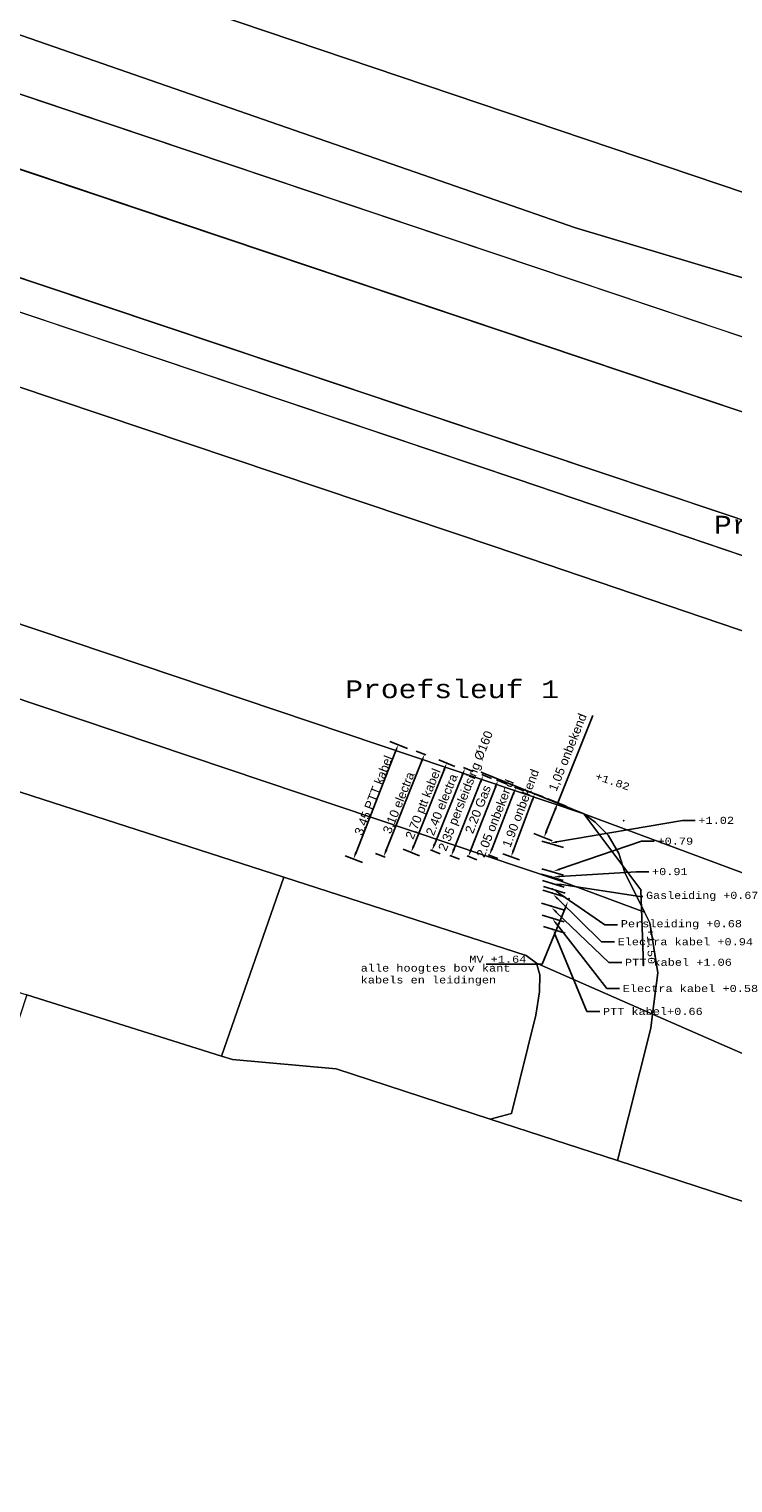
# Model space of a CAD drawing. Header units: metres. Extents: x 33225 to 36661, y 376385 to 377815.
# Tile 8 of 49: x 34433 to 34453, y 377136 to 377177. Entities that reach past the tile are written whole.
import ezdxf
from ezdxf import colors
from ezdxf.entities.mleader import LeaderData, LeaderLine
from ezdxf.math import Vec2, Vec3

# ---------------------------------------------------------------- set-up
doc = ezdxf.new("R2010")
doc.units = ezdxf.units.M
for name, color, linetype, lineweight in [('B-WE-GR-GRAS-GV', 252, 'Continuous', 13), ('B-WE-OG-TERREIN_ERF-GV', 252, 'Continuous', 18), ('B-WE-OG-WATER-GV', 252, 'Continuous', 18), ('B-WE-OG-WEG-GV', 252, 'Continuous', 18), ('B-WE-VH-ONVERHARD-GV', 252, 'Continuous', 18), ('B-WE-VH-VERHARDING_ASFALT-GV', 252, 'Continuous', 18), ('B-WE-VH-VERHARDING_BETONSTRAATSTEEN-GV', 252, 'Continuous', 18)]:
    doc.layers.add(name, color=color, linetype=linetype, lineweight=lineweight)
for name, color, linetype in [('hulp maat lijn', 1, 'Continuous'), ('SCS_MEASURE_LINE', 60, 'Continuous'), ('SCS_MEASURE_POINT', 60, 'Continuous')]:
    doc.layers.add(name, color=color, linetype=linetype)
doc.styles.add('STANDAARD', font='cour.ttf', dxfattribs={"height": 5})
doc.styles.get("Standard").update_dxf_attribs({"font": 'arial.ttf'})
doc.dimstyles.new('ISO-25', dxfattribs={"dimtxt": 2.5, "dimasz": 2.5, "dimexe": 1.25, "dimexo": 0.625, "dimtad": 1, "dimtxsty": 'Standard', "dimcen": 2.5, "dimadec": 0, "dimazin": 0, "dimtfac": 1, "dimtmove": 0, "dimatfit": 3, "dimfxl": 1, "dimarcsym": 0})

# ---------------------------------------------------------------- blocks, each defined once
blk = doc.blocks.new('*D0')
at = {"layer": 'Defpoints', "color": 0, "transparency": 16777216}
for p in [(34444.567, 377156.79), (34446.002, 377156.217), (34444.852, 377153.338)]:
    blk.add_point(p, dxfattribs=at)
at = {"layer": 'hulp maat lijn', "color": 0, "lineweight": -2, "transparency": 16777216}
for p, q in [((34443.492, 377154.097), (34444.493, 377156.604)), ((34444.609, 377156.773), (34444.335, 377156.882)), ((34443.459, 377153.894), (34443.185, 377154.004))]:
    blk.add_line(p, q, dxfattribs=at)
at = {"layer": 'hulp maat lijn', "color": 0, "transparency": 16777216}
for points in [[(34444.462, 377156.616), (34444.524, 377156.592), (34444.567, 377156.79)], [(34443.461, 377154.109), (34443.523, 377154.084), (34443.417, 377153.911)]]:
    blk.add_solid(points, dxfattribs=at)
at = {"layer": 'hulp maat lijn', "color": 0, "transparency": 16777216, "insert": (34443.859, 377155.421), "char_height": 0.25, "attachment_point": 5, "rotation": 68.2286}
blk.add_mtext('3,10 electra', dxfattribs=at)
blk = doc.blocks.new('*D2')
at = {"layer": 'Defpoints', "color": 0, "transparency": 16777216}
for p in [(34443.573, 377157.187), (34442.571, 377154.68), (34444.19, 377154.033)]:
    blk.add_point(p, dxfattribs=at)
at = {"layer": 'hulp maat lijn', "color": 0, "lineweight": -2, "transparency": 16777216}
for p, q in [((34444.966, 377156.631), (34445.423, 377156.448)), ((34445.117, 377156.355), (34444.264, 377154.219)), ((34443.964, 377154.123), (34444.422, 377153.94))]:
    blk.add_line(p, q, dxfattribs=at)
at = {"layer": 'hulp maat lijn', "color": 0, "transparency": 16777216}
for points in [[(34445.086, 377156.367), (34445.148, 377156.342), (34445.191, 377156.54)], [(34444.233, 377154.231), (34444.295, 377154.206), (34444.19, 377154.033)]]:
    blk.add_solid(points, dxfattribs=at)
at = {"layer": 'hulp maat lijn', "color": 0, "transparency": 16777216, "insert": (34444.557, 377155.385), "char_height": 0.25, "width": 2.48855, "attachment_point": 5, "rotation": 68.2286}
blk.add_mtext('2,70 ptt kabel', dxfattribs=at)
blk = doc.blocks.new('*D5')
at = {"layer": 'Defpoints', "color": 0, "transparency": 16777216}
for p in [(34446.178, 377156.279, 1.831), (34445.789, 377155.304, 1.831), (34447.927, 377154.45)]:
    blk.add_point(p, dxfattribs=at)
at = {"layer": 'hulp maat lijn', "color": 0, "lineweight": -2, "transparency": 16777216}
for p, q in [((34448.316, 377155.425), (34449.298, 377157.884)), ((34448.035, 377155.537), (34448.548, 377155.332)), ((34448.001, 377154.635), (34448.242, 377155.239)), ((34447.646, 377154.562), (34448.159, 377154.357))]:
    blk.add_line(p, q, dxfattribs=at)
at = {"layer": 'hulp maat lijn', "color": 0, "transparency": 16777216}
for points in [[(34448.211, 377155.251), (34448.273, 377155.227), (34448.316, 377155.425)], [(34447.97, 377154.648), (34448.032, 377154.623), (34447.927, 377154.45)]]:
    blk.add_solid(points, dxfattribs=at)
at = {"layer": 'hulp maat lijn', "color": 0, "transparency": 16777216, "insert": (34448.612, 377156.84), "char_height": 0.25, "attachment_point": 5, "rotation": 68.2286}
blk.add_mtext('1,05 onbekend', dxfattribs=at)
blk = doc.blocks.new('*D6')
at = {"layer": 'Defpoints', "color": 0, "transparency": 16777216}
for p in [(34445.569, 377156.472, 1.831), (34444.901, 377154.699, 1.831), (34447.001, 377153.908)]:
    blk.add_point(p, dxfattribs=at)
at = {"layer": 'hulp maat lijn', "color": 0, "lineweight": -2, "transparency": 16777216}
for p, q in [((34447.44, 377155.767), (34447.902, 377155.593)), ((34447.598, 377155.494), (34447.071, 377154.095)), ((34446.773, 377153.994), (34447.235, 377153.82))]:
    blk.add_line(p, q, dxfattribs=at)
at = {"layer": 'hulp maat lijn', "color": 0, "transparency": 16777216}
for points in [[(34447.567, 377155.506), (34447.629, 377155.482), (34447.668, 377155.681)], [(34447.04, 377154.107), (34447.103, 377154.084), (34447.001, 377153.908)]]:
    blk.add_solid(points, dxfattribs=at)
at = {"layer": 'hulp maat lijn', "color": 0, "transparency": 16777216, "insert": (34447.272, 377155.275), "char_height": 0.25, "attachment_point": 5, "rotation": 69.3687}
blk.add_mtext('1.90 onbekend', dxfattribs=at)
blk = doc.blocks.new('*D7')
at = {"layer": 'Defpoints', "color": 0, "transparency": 16777216}
for p in [(34445.235, 377156.597, 1.831), (34444.492, 377154.695, 1.831), (34446.393, 377153.953)]:
    blk.add_point(p, dxfattribs=at)
at = {"layer": 'hulp maat lijn', "color": 0, "lineweight": -2, "transparency": 16777216}
for p, q in [((34447.098, 377155.87), (34447.369, 377155.764)), ((34447.063, 377155.669), (34446.466, 377154.139)), ((34446.355, 377153.967), (34446.626, 377153.862))]:
    blk.add_line(p, q, dxfattribs=at)
at = {"layer": 'hulp maat lijn', "color": 0, "transparency": 16777216}
for points in [[(34447.032, 377155.681), (34447.094, 377155.657), (34447.136, 377155.855)], [(34446.435, 377154.151), (34446.497, 377154.127), (34446.393, 377153.953)]]:
    blk.add_solid(points, dxfattribs=at)
at = {"layer": 'hulp maat lijn', "color": 0, "transparency": 16777216, "insert": (34446.553, 377154.987), "char_height": 0.25, "attachment_point": 5, "rotation": 68.6746}
blk.add_mtext('2.05 onbekend', dxfattribs=at)
blk = doc.blocks.new('*D8')
at = {"layer": 'Defpoints', "color": 0, "transparency": 16777216}
for p in [(34444.732, 377156.794, 1.831), (34443.901, 377154.657, 1.831), (34445.801, 377153.918)]:
    blk.add_point(p, dxfattribs=at)
at = {"layer": 'hulp maat lijn', "color": 0, "lineweight": -2, "transparency": 16777216}
for p, q in [((34446.56, 377155.868), (34445.874, 377154.105)), ((34446.596, 377156.069), (34446.865, 377155.964)), ((34445.765, 377153.932), (34446.034, 377153.828))]:
    blk.add_line(p, q, dxfattribs=at)
at = {"layer": 'hulp maat lijn', "color": 0, "transparency": 16777216}
for points in [[(34446.529, 377155.88), (34446.591, 377155.856), (34446.632, 377156.055)], [(34445.843, 377154.117), (34445.905, 377154.093), (34445.801, 377153.918)]]:
    blk.add_solid(points, dxfattribs=at)
at = {"layer": 'hulp maat lijn', "color": 0, "transparency": 16777216, "insert": (34446.071, 377155.244), "char_height": 0.25, "attachment_point": 5, "rotation": 68.7521}
blk.add_mtext('2.20 Gas', dxfattribs=at)
blk = doc.blocks.new('*D9')
at = {"layer": 'Defpoints', "color": 0, "transparency": 16777216}
for p in [(34444.318, 377156.955, 1.831), (34443.418, 377154.685, 1.831), (34445.32, 377153.931)]:
    blk.add_point(p, dxfattribs=at)
at = {"layer": 'hulp maat lijn', "color": 0, "lineweight": -2, "transparency": 16777216}
for p, q in [((34446.177, 377156.218), (34446.452, 377156.109)), ((34446.145, 377156.015), (34445.393, 377154.117)), ((34445.277, 377153.948), (34445.552, 377153.839))]:
    blk.add_line(p, q, dxfattribs=at)
at = {"layer": 'hulp maat lijn', "color": 0, "transparency": 16777216}
for points in [[(34446.115, 377156.027), (34446.176, 377156.003), (34446.219, 377156.201)], [(34445.362, 377154.13), (34445.424, 377154.105), (34445.32, 377153.931)]]:
    blk.add_solid(points, dxfattribs=at)
at = {"layer": 'hulp maat lijn', "color": 0, "transparency": 16777216, "insert": (34445.522, 377155.164), "char_height": 0.25, "width": 6.90648, "attachment_point": 5, "rotation": 68.3819}
blk.add_mtext('             2.35 persleidsing Ø160', dxfattribs=at)
blk = doc.blocks.new('*D10')
at = {"layer": 'Defpoints', "color": 0, "transparency": 16777216}
for p in [(34443.803, 377157.158, 1.831), (34442.877, 377154.846, 1.831), (34444.779, 377154.084)]:
    blk.add_point(p, dxfattribs=at)
at = {"layer": 'hulp maat lijn', "color": 0, "lineweight": -2, "transparency": 16777216}
for p, q in [((34445.631, 377156.211), (34444.854, 377154.27)), ((34445.66, 377156.415), (34445.938, 377156.303)), ((34444.734, 377154.103), (34445.011, 377153.991))]:
    blk.add_line(p, q, dxfattribs=at)
at = {"layer": 'hulp maat lijn', "color": 0, "transparency": 16777216}
for points in [[(34445.6, 377156.223), (34445.662, 377156.198), (34445.706, 377156.396)], [(34444.823, 377154.282), (34444.884, 377154.258), (34444.779, 377154.084)]]:
    blk.add_solid(points, dxfattribs=at)
at = {"layer": 'hulp maat lijn', "color": 0, "transparency": 16777216, "insert": (34445.051, 377155.374), "char_height": 0.25, "width": 2.55936, "attachment_point": 5, "rotation": 68.1639}
blk.add_mtext('2.40 electra', dxfattribs=at)
blk = doc.blocks.new('*D12')
at = {"layer": 'Defpoints', "color": 0, "transparency": 16777216}
for p in [(34443.827, 377157.058), (34445.483, 377156.409), (34444.225, 377153.198)]:
    blk.add_point(p, dxfattribs=at)
at = {"layer": 'hulp maat lijn', "color": 0, "lineweight": -2, "transparency": 16777216}
for p, q in [((34444.086, 377156.956), (34443.594, 377157.149)), ((34442.642, 377154.032), (34443.754, 377156.871)), ((34442.828, 377153.744), (34442.337, 377153.937))]:
    blk.add_line(p, q, dxfattribs=at)
at = {"layer": 'hulp maat lijn', "color": 0, "transparency": 16777216}
for points in [[(34443.723, 377156.884), (34443.785, 377156.859), (34443.827, 377157.058)], [(34442.611, 377154.044), (34442.673, 377154.02), (34442.57, 377153.846)]]:
    blk.add_solid(points, dxfattribs=at)
at = {"layer": 'hulp maat lijn', "color": 0, "transparency": 16777216, "insert": (34443.115, 377155.59), "char_height": 0.25, "attachment_point": 5, "rotation": 68.6185}
blk.add_mtext(' 3.45 PTT kabel', dxfattribs=at)

msp = doc.modelspace()

# ---------------------------------------------------------------- linework, layer by layer
at = {"layer": 'B-WE-GR-GRAS-GV'}
msp.add_lwpolyline([(34351.554, 377207.998), (34438.682, 377177.796), (34438.62, 377177.614), (34456.59, 377171.55), (34459.667, 377170.496), (34463.148, 377169.304), (34465.73, 377168.42), (34466.24, 377168.39), (34468.06, 377168.05), (34523.44, 377150.44), (34531.907, 377147.356), (34541.277, 377176.737), (34541.12, 377176.79), (34540.66, 377176.96), (34537.997, 377177.993), (34517.83, 377184.4), (34494.15, 377192.27), (34469.5, 377200.23), (34427.832, 377214.118)], dxfattribs=at)
at = {"layer": 'B-WE-OG-TERREIN_ERF-GV'}
msp.add_lwpolyline([(34501.485, 377107.204), (34470.752, 377116.314), (34477.986, 377136.064), (34476.576, 377136.554), (34472.811, 377137.865), (34468.913, 377139.221), (34454.884, 377143.783), (34453.53, 377144.223), (34449.998, 377145.371), (34446.415, 377146.536), (34442.08, 377147.95), (34439.17, 377148.21), (34438.857, 377148.308), (34433.385, 377150.028), (34427.252, 377131.362), (34393.179, 377143.021), (34385.276, 377119.831), (34412.742, 377110.115), (34409.244, 377098.584)], dxfattribs=at)
at = {"layer": 'B-WE-OG-WATER-GV'}
for points in [[(34410.27, 377187.18), (34379.324, 377197.386), (34378.502, 377195.304), (34397.63, 377188.94), (34421.29, 377181.15), (34448.81, 377171.59), (34453.8, 377170.1), (34455.58, 377169.56), (34456.16, 377169.51), (34456.52, 377169.56), (34456.69, 377169.97), (34456.86, 377170.46), (34456.92, 377170.87), (34456.91, 377171.21), (34456.59, 377171.55), (34438.62, 377177.614)], [(34374.208, 377175.829), (34372.122, 377169.975), (34405.018, 377158.948), (34427.058, 377152.016), (34433.385, 377150.028), (34438.857, 377148.308), (34440.61, 377153.333), (34429.97, 377156.77), (34391.93, 377169.87)], [(34447.7, 377149.46), (34447.8, 377150.11), (34447.81, 377150.59), (34447.72, 377150.92), (34447.43, 377151.13), (34440.61, 377153.333), (34438.857, 377148.308), (34439.17, 377148.21), (34442.08, 377147.95), (34446.415, 377146.536), (34447.011, 377146.693)]]:
    msp.add_lwpolyline(points, close=True, dxfattribs=at)
at = {"layer": 'B-WE-OG-WEG-GV'}
for points in [[(34226.216, 377244.816), (34176.036, 377261.616), (34124.473, 377278.937), (34087.46, 377291.218), (34055.449, 377301.995), (34038.439, 377307.744), (34037.78, 377305.855), (34054.81, 377300.1), (34086.83, 377289.32), (34123.84, 377277.04), (34175.4, 377259.72), (34225.58, 377242.92), (34275.08, 377226.27), (34323.91, 377209.93), (34374.79, 377192.87), (34431.18, 377173.91), (34457.989, 377164.907), (34458.342, 377166.098), (34458.558, 377166.826), (34431.817, 377175.806), (34375.426, 377194.766), (34324.545, 377211.827), (34275.716, 377228.166)], [(34240.26, 377234.82), (34190.21, 377251.72), (34143.99, 377267.06), (34085.87, 377286.64), (34058.45, 377295.54), (34036.702, 377302.769), (34036.5, 377302.19), (34069.044, 377291.247), (34084.437, 377286.136), (34134.136, 377269.426), (34182.204, 377253.347), (34230.674, 377237.187), (34272.486, 377223.156), (34317.778, 377207.916), (34364.556, 377192.226), (34406.715, 377178.106), (34447.17, 377164.525), (34456.092, 377161.494), (34456.46, 377162.39), (34423.22, 377173.52), (34379.04, 377188.24), (34334.55, 377203.3), (34285.28, 377219.66)], [(34372.85, 377180.68), (34361.51, 377184.49), (34359.804, 377182.952), (34360.873, 377182.594), (34372.214, 377178.784), (34411.944, 377165.484), (34448.382, 377153.235), (34450.751, 377152.352), (34450.2, 377153.47), (34450.03, 377154), (34449.73, 377154.52), (34449.37, 377154.88), (34449.05, 377155.12), (34412.58, 377167.38)], [(34360.873, 377182.594), (34359.804, 377182.952), (34358.165, 377181.476), (34357.997, 377181.063), (34362.22, 377179.86), (34374.208, 377175.829), (34391.93, 377169.87), (34429.97, 377156.77), (34440.61, 377153.333), (34447.43, 377151.13), (34447.72, 377150.92), (34450.981, 377149.49), (34451.13, 377150.65), (34450.9, 377152.05), (34450.751, 377152.352), (34448.382, 377153.235), (34411.944, 377165.484), (34372.214, 377178.784)]]:
    msp.add_lwpolyline(points, close=True, dxfattribs=at)
for points in [[(34226.216, 377244.816), (34275.716, 377228.166), (34324.545, 377211.827), (34375.426, 377194.766), (34431.817, 377175.806), (34458.558, 377166.826), (34459.079, 377168.581), (34455.58, 377169.56), (34453.8, 377170.1), (34448.81, 377171.59), (34421.29, 377181.15), (34397.63, 377188.94), (34378.502, 377195.304), (34371.12, 377197.76), (34346.81, 377206.02), (34324.83, 377213.36), (34304.11, 377220.32), (34281.59, 377227.9), (34258.95, 377235.47)], [(34230.04, 377235.29), (34271.85, 377221.26), (34317.14, 377206.02), (34363.92, 377190.33), (34406.08, 377176.21), (34446.53, 377162.63), (34455.33, 377159.64), (34455.698, 377160.536), (34456.092, 377161.494), (34447.17, 377164.525), (34406.715, 377178.106), (34364.556, 377192.226), (34317.778, 377207.916), (34272.486, 377223.156), (34230.674, 377237.187)]]:
    msp.add_lwpolyline(points, dxfattribs=at)
at = {"layer": 'B-WE-VH-ONVERHARD-GV'}
for points in [[(34450.93, 377149.09), (34450.981, 377149.49), (34447.72, 377150.92), (34447.81, 377150.59), (34447.8, 377150.11), (34447.7, 377149.46), (34447.011, 377146.693), (34446.415, 377146.536), (34449.998, 377145.371)], [(34455.248, 377147.619), (34450.981, 377149.49), (34450.93, 377149.09), (34449.998, 377145.371), (34453.53, 377144.223), (34454.78, 377146.95)]]:
    msp.add_lwpolyline(points, close=True, dxfattribs=at)
at = {"layer": 'B-WE-VH-VERHARDING_ASFALT-GV'}
for points in [[(34616.092, 377112.08), (34536.32, 377138.87), (34520.94, 377143.69), (34478.32, 377158.08), (34462.09, 377163.53), (34457.989, 377164.907), (34431.18, 377173.91), (34374.79, 377192.87), (34323.91, 377209.93), (34275.08, 377226.27), (34225.58, 377242.92)], [(34549.637, 377128.002), (34534.36, 377133.12), (34514.96, 377139.45), (34480.97, 377150.92), (34459.19, 377158.33), (34459.448, 377159.286), (34459.712, 377160.265), (34459.97, 377161.22), (34456.46, 377162.39), (34456.092, 377161.494), (34455.698, 377160.536), (34455.33, 377159.64), (34446.53, 377162.63), (34406.08, 377176.21), (34363.92, 377190.33), (34317.14, 377206.02), (34271.85, 377221.26), (34230.04, 377235.29)], [(34240.26, 377234.82), (34285.28, 377219.66), (34334.55, 377203.3), (34379.04, 377188.24), (34423.22, 377173.52), (34456.46, 377162.39), (34459.97, 377161.22), (34476.65, 377155.63), (34521.44, 377140.35), (34535.448, 377135.904), (34535.509, 377135.887), (34550.6, 377130.827)], [(34259.59, 377218.71), (34300.77, 377204.91), (34351.42, 377187.87), (34361.51, 377184.49), (34372.85, 377180.68), (34412.58, 377167.38), (34449.05, 377155.12), (34460.57, 377150.83), (34462.36, 377150.741), (34473.388, 377147.113), (34474.147, 377146.86), (34474.835, 377146.591), (34480.591, 377144.654), (34524.798, 377129.655), (34533.634, 377126.824), (34546.403, 377122.533)]]:
    msp.add_lwpolyline(points, dxfattribs=at)
at = {"layer": 'B-WE-VH-VERHARDING_BETONSTRAATSTEEN-GV'}
msp.add_lwpolyline([(34449.05, 377155.12), (34449.37, 377154.88), (34449.73, 377154.52), (34450.03, 377154), (34450.2, 377153.47), (34450.751, 377152.352), (34450.9, 377152.05), (34451.13, 377150.65), (34450.981, 377149.49), (34455.248, 377147.619), (34455.78, 377148.38), (34456.67, 377149.17), (34457.653, 377149.782), (34457.89, 377149.93), (34459.42, 377150.67), (34460.57, 377150.83)], close=True, dxfattribs=at)
at = {"layer": 'hulp maat lijn'}
for p, q in [((34447.868, 377154.351), (34448.479, 377154.168)), ((34447.854, 377153.423), (34448.465, 377153.24)), ((34447.868, 377153.574), (34448.479, 377153.39)), ((34447.885, 377153.24), (34448.496, 377153.056)), ((34447.892, 377152.972), (34448.503, 377152.788)), ((34447.911, 377153.075), (34448.522, 377152.891)), ((34447.861, 377152.602), (34448.472, 377152.419)), ((34447.88, 377152.265), (34448.49, 377152.081)), ((34447.916, 377151.945), (34448.526, 377151.761))]:
    msp.add_line(p, q, dxfattribs=at)
at = {"layer": 'SCS_MEASURE_LINE', "linetype": 'Continuous'}
msp.add_polyline3d([(34450.724, 377150.855, 1.504), (34450.652, 377152.976, 1.692), (34449.05, 377155.12, 0), (34446.178, 377156.279, 1.831)], dxfattribs=at)
at = {"layer": 'SCS_MEASURE_LINE'}
for p in [(34446.178, 377156.279, 1.831), (34450.169, 377154.926, 1.804), (34450.652, 377152.976, 1.692), (34450.724, 377150.855, 1.504)]:
    msp.add_point(p, dxfattribs=at)
at = {"layer": 'SCS_MEASURE_POINT'}
for p in [(34448.067, 377154.298, 1.016), (34448.12, 377153.346, 0.911), (34448.127, 377153.501, 0.794), (34448.159, 377152.893, 0.941), (34448.167, 377153.158, 0.671), (34448.167, 377153.001, 0.679), (34448.122, 377152.524, 1.056), (34448.626, 377152.729, 1.664), (34448.148, 377152.188, 0.582), (34448.169, 377151.871, 0.661)]:
    msp.add_point(p, dxfattribs=at)

# ---------------------------------------------------------------- texts
at = {"attachment_point": 1, "style": 'STANDAARD'}
for s, width, insert, char_height in [('Proefsleuf 3', 6.68498, (34452.707, 377163.494), 0.5), ('Proefsleuf 1', 6.68498, (34442.337, 377158.869), 0.5), ('alle hoogtes bov kant\\Pkabels en leidingen', 6.10552, (34442.774, 377150.882), 0.2)]:
    msp.add_mtext_dynamic_manual_height_columns(s, width=width, gutter_width=1, heights=[0], dxfattribs=dict(at, insert=insert, char_height=char_height))
at = {"char_height": 0.2, "attachment_point": 1, "style": 'STANDAARD'}
for s, width, insert, rotation in [('+1.82', 2.52836, (34449.412, 377156.282, 1.82), 341.2788), ('+1.50', 2.46584, (34451.019, 377151.895, 1.662), 271.9369)]:
    msp.add_mtext_dynamic_manual_height_columns(s, width=width, gutter_width=1, heights=[0], dxfattribs=dict(at, insert=insert, rotation=rotation))

# ---------------------------------------------------------------- dimensions: what is measured, and where the dimension line sits
at = {"layer": 'hulp maat lijn'}
for base, p1, p2, angle, text, override, picture, middle in [((34445.32, 377153.931), (34444.318, 377156.955, 1.831), (34443.418, 377154.685, 1.831), 248.3819, '             2.35 persleidsing Ø160', {"dimtxt": 0.25, "dimasz": 0.2, "dimexe": 0.25, "dimexo": 2, "dimgap": 0.1}, '*D9', (34445.769, 377155.066)), ((34447.927, 377154.45), (34446.178, 377156.279, 1.831), (34445.789, 377155.304, 1.831), 248.2286, '<> onbekend', {"dimtxt": 0.25, "dimasz": 0.2, "dimexe": 0.25, "dimexo": 2, "dimgap": 0.1}, '*D5', (34448.844, 377156.747)), ((34443.827, 377157.058), (34444.225, 377153.198), (34445.483, 377156.409), 68.6185, ' 3.45 PTT kabel', {"dimtxt": 0.25, "dimasz": 0.2, "dimexe": 0.25, "dimexo": 1.5, "dimgap": 0, "dimsah": 1}, '*D12', (34443.234, 377155.543)), ((34444.19, 377154.033, 1.846), (34443.573, 377157.187, 1.846), (34442.571, 377154.68, 1.846), 248.2286, '<>0 ptt kabel', {"dimtxt": 0.25, "dimasz": 0.2, "dimexe": 0.25, "dimexo": 1.5, "dimgap": 0}, '*D2', (34444.706, 377155.326, 1.846)), ((34444.779, 377154.084), (34443.803, 377157.158, 1.831), (34442.877, 377154.846, 1.831), 248.1639, '2.40 electra', {"dimtxt": 0.25, "dimasz": 0.2, "dimexe": 0.25, "dimexo": 2, "dimgap": 0.1}, '*D10', (34445.262, 377155.289)), ((34444.567, 377156.79, 1.846), (34444.852, 377153.338, 1.846), (34446.002, 377156.217, 1.846), 68.2286, '<>0 electra', {"dimtxt": 0.25, "dimasz": 0.2, "dimexe": 0.25, "dimexo": 1.5, "dimgap": 0, "dimsah": 1}, '*D0', (34443.998, 377155.366, 1.846)), ((34445.801, 377153.918), (34444.732, 377156.794, 1.831), (34443.901, 377154.657, 1.831), 248.7521, '2.20 Gas', {"dimtxt": 0.25, "dimasz": 0.2, "dimexe": 0.25, "dimexo": 2, "dimgap": 0.1}, '*D8', (34446.285, 377155.161)), ((34446.393, 377153.953), (34445.235, 377156.597, 1.831), (34444.492, 377154.695, 1.831), 248.6746, '2.05 onbekend', {"dimtxt": 0.25, "dimasz": 0.2, "dimexe": 0.25, "dimexo": 2, "dimgap": 0.1}, '*D7', (34446.765, 377154.904)), ((34447.001, 377153.908), (34445.569, 377156.472, 1.831), (34444.901, 377154.699, 1.831), 249.3687, '1.90 onbekend', {"dimtxt": 0.25, "dimasz": 0.2, "dimexe": 0.25, "dimexo": 2, "dimgap": 0.1}, '*D6', (34447.485, 377155.195))]:
    dim = msp.add_linear_dim(base=base, p1=p1, p2=p2, angle=angle, text=text, dimstyle='ISO-25', override=override, dxfattribs=at)
    dim.commit()
    dim.dimension.update_dxf_attribs({"geometry": picture, "text_midpoint": middle, "dimtype": 161})

# ---------------------------------------------------------------- leaders
ml = msp.add_multileader_mtext('Standard')
ml.set_content('+1.02', color=256, style='STANDAARD')
ml.set_leader_properties()
ml.build(insert=Vec2(0, 0))
ml.multileader.update_dxf_attribs({"text_right_attachment_type": 6, "dogleg_length": 0.36, "arrow_head_size": 0.18})
ctx = ml.context
ctx.base_point, ctx.char_height, ctx.arrow_head_size, ctx.landing_gap_size, ctx.plane_origin = Vec3(34452.179, 377154.931, 1.016), 0.2, 0.18, 0.09, Vec3(34447.929, 377154.428, 1.016)
ctx.right_attachment = 6
notes = []
notes.append((ctx, [(1, (1, 1, 0), (34451.819, 377154.931, 1.016), (1, 0), 0.36, [(0, [(34448.111, 377154.297, 1.016)], 0, [])])]))
ctx.mtext.insert, ctx.mtext.flow_direction = Vec3(34452.269, 377155.033, 1.016), 5
ml = msp.add_multileader_mtext('Standard')
ml.set_content('+0.79', color=256, style='STANDAARD')
ml.set_leader_properties()
ml.build(insert=Vec2(0, 0))
ml.multileader.update_dxf_attribs({"text_right_attachment_type": 6, "dogleg_length": 0.36, "arrow_head_size": 0.18})
ctx = ml.context
ctx.base_point, ctx.char_height, ctx.arrow_head_size, ctx.landing_gap_size, ctx.plane_origin = Vec3(34451.03, 377154.345, 0.794), 0.2, 0.18, 0.09, Vec3(34447.981, 377153.635, 0.794)
ctx.right_attachment = 6
notes.append((ctx, [(1, (1, 1, 0), (34450.67, 377154.345, 0.794), (1, 0), 0.36, [(0, [(34448.196, 377153.501, 0.794)], 0, [])])]))
ctx.mtext.insert, ctx.mtext.flow_direction = Vec3(34451.12, 377154.448, 0.794), 5
ml = msp.add_multileader_mtext('Standard')
ml.set_content('+0.91', color=256, style='STANDAARD')
ml.set_leader_properties()
ml.build(insert=Vec2(0, 0))
ml.multileader.update_dxf_attribs({"text_right_attachment_type": 6, "dogleg_length": 0.36, "arrow_head_size": 0.18})
ctx = ml.context
ctx.base_point, ctx.char_height, ctx.arrow_head_size, ctx.landing_gap_size, ctx.plane_origin = Vec3(34450.875, 377153.49, 0.911), 0.2, 0.18, 0.09, Vec3(34447.971, 377153.448, 0.911)
ctx.right_attachment = 6
notes.append((ctx, [(1, (1, 1, 0), (34450.515, 377153.49, 0.911), (1, 0), 0.36, [(0, [(34448.188, 377153.343, 0.911)], 0, [])])]))
ctx.mtext.insert, ctx.mtext.flow_direction = Vec3(34450.965, 377153.593, 0.911), 5
ml = msp.add_multileader_mtext('Standard')
ml.set_content('Electra kabel +0.94', color=256, style='STANDAARD')
ml.set_leader_properties()
ml.build(insert=Vec2(0, 0))
ml.multileader.update_dxf_attribs({"text_right_attachment_type": 6, "dogleg_length": 0.36, "arrow_head_size": 0.18})
ctx = ml.context
ctx.base_point, ctx.char_height, ctx.arrow_head_size, ctx.landing_gap_size, ctx.plane_origin = Vec3(34449.907, 377151.518, 0.941), 0.2, 0.18, 0.09, Vec3(34447.988, 377152.94, 0.941)
ctx.right_attachment = 6
notes.append((ctx, [(1, (1, 1, 0), (34449.547, 377151.518, 0.941), (1, 0), 0.36, [(0, [(34448.184, 377152.853, 0.941)], 0, [])])]))
ctx.mtext.insert, ctx.mtext.flow_direction = Vec3(34449.997, 377151.621, 0.941), 5
ml = msp.add_multileader_mtext('Standard')
ml.set_content('Persleiding +0.68', color=256, style='STANDAARD')
ml.set_leader_properties()
ml.build(insert=Vec2(0, 0))
ml.multileader.update_dxf_attribs({"text_right_attachment_type": 6, "dogleg_length": 0.36, "arrow_head_size": 0.18})
ctx = ml.context
ctx.base_point, ctx.char_height, ctx.arrow_head_size, ctx.landing_gap_size, ctx.plane_origin = Vec3(34449.998, 377151.996, 0.679), 0.2, 0.18, 0.09, Vec3(34448.003, 377153.077, 0.679)
ctx.right_attachment = 6
notes.append((ctx, [(1, (1, 1, 0), (34449.638, 377151.996, 0.679), (1, 0), 0.36, [(0, [(34448.223, 377152.968, 0.679)], 0, [])])]))
ctx.mtext.insert, ctx.mtext.flow_direction = Vec3(34450.088, 377152.129, 0.679), 5
ml = msp.add_multileader_mtext('Standard')
ml.set_content('Gasleiding +0.67', color=256, style='STANDAARD')
ml.set_leader_properties()
ml.build(insert=Vec2(0, 0))
ml.multileader.update_dxf_attribs({"text_right_attachment_type": 6, "dogleg_length": 0.36, "arrow_head_size": 0.18})
ctx = ml.context
ctx.base_point, ctx.char_height, ctx.arrow_head_size, ctx.landing_gap_size, ctx.plane_origin = Vec3(34450.708, 377152.793, 0.671), 0.2, 0.18, 0.09, Vec3(34447.565, 377153.387, 0.671)
ctx.right_attachment = 6
notes.append((ctx, [(1, (1, 1, 0), (34450.618, 377152.793, 0.671), (1, 0), 0.0901, [(0, [(34448.245, 377153.153, 0.671)], 0, [])])]))
ctx.mtext.insert, ctx.mtext.flow_direction = Vec3(34450.798, 377152.926, 0.671), 5
ml = msp.add_multileader_mtext('Standard')
ml.set_content('MV +1.64', color=256, style='STANDAARD')
ml.set_leader_properties()
ml.build(insert=Vec2(0, 0))
ml.multileader.update_dxf_attribs({"text_right_attachment_type": 6, "dogleg_length": 0.36, "arrow_head_size": 0.18})
ctx = ml.context
ctx.base_point, ctx.char_height, ctx.arrow_head_size, ctx.landing_gap_size, ctx.plane_origin = Vec3(34445.705, 377151.027, 1.664), 0.2, 0.18, 0.09, Vec3(34448.626, 377152.729, 1.664)
ctx.right_attachment, ctx.text_align_type = 6, 2
notes.append((ctx, [(1, (1, 1, 0), (34447.88, 377150.89, 1.664), (-1, 0), 0.36, [(0, [(34448.599, 377152.652, 1.664)], 0, [])])]))
ctx.mtext.insert, ctx.mtext.alignment, ctx.mtext.flow_direction = Vec3(34447.43, 377151.13, 1.664), 3, 5
ml = msp.add_multileader_mtext('Standard')
ml.set_content('PTT kabel +1.06', color=256, style='STANDAARD')
ml.set_leader_properties()
ml.build(insert=Vec2(0, 0))
ml.multileader.update_dxf_attribs({"text_right_attachment_type": 6, "dogleg_length": 0.36, "arrow_head_size": 0.18})
ctx = ml.context
ctx.base_point, ctx.char_height, ctx.arrow_head_size, ctx.landing_gap_size, ctx.plane_origin = Vec3(34450.114, 377150.941, 1.056), 0.2, 0.18, 0.09, Vec3(34447.952, 377152.562, 1.056)
ctx.right_attachment = 6
notes.append((ctx, [(1, (1, 1, 0), (34449.754, 377150.941, 1.056), (1, 0), 0.36, [(0, [(34448.142, 377152.481, 1.056)], 0, [])])]))
ctx.mtext.insert, ctx.mtext.flow_direction = Vec3(34450.204, 377151.044, 1.056), 5
ml = msp.add_multileader_mtext('Standard')
ml.set_content('Electra kabel +0.58', color=256, style='STANDAARD')
ml.set_leader_properties()
ml.build(insert=Vec2(0, 0))
ml.multileader.update_dxf_attribs({"text_right_attachment_type": 6, "dogleg_length": 0.36, "arrow_head_size": 0.18})
ctx = ml.context
ctx.base_point, ctx.char_height, ctx.arrow_head_size, ctx.landing_gap_size, ctx.plane_origin = Vec3(34450.051, 377150.204, 0.582), 0.2, 0.18, 0.09, Vec3(34447.973, 377152.229, 0.582)
ctx.right_attachment = 6
notes.append((ctx, [(1, (1, 1, 0), (34449.691, 377150.204, 0.582), (1, 0), 0.36, [(0, [(34448.165, 377152.167, 0.582)], 0, [])])]))
ctx.mtext.insert, ctx.mtext.flow_direction = Vec3(34450.141, 377150.307, 0.582), 5
ml = msp.add_multileader_mtext('Standard')
ml.set_content('PTT kabel+0.66', color=256, style='STANDAARD')
ml.set_leader_properties()
ml.build(insert=Vec2(0, 0))
ml.multileader.update_dxf_attribs({"text_right_attachment_type": 6, "dogleg_length": 0.36, "arrow_head_size": 0.18})
ctx = ml.context
ctx.base_point, ctx.char_height, ctx.arrow_head_size, ctx.landing_gap_size, ctx.plane_origin = Vec3(34449.495, 377149.56, 0.661), 0.2, 0.18, 0.09, Vec3(34447.992, 377151.888, 0.661)
ctx.right_attachment = 6
notes.append((ctx, [(1, (1, 1, 0), (34449.135, 377149.56, 0.661), (1, 0), 0.36, [(0, [(34448.192, 377151.835, 0.661)], 0, [])])]))
ctx.mtext.insert, ctx.mtext.flow_direction = Vec3(34449.585, 377149.663, 0.661), 5
for ctx, leaders in notes:
    for number, flags, end, landing, length, lines in leaders:
        leader = LeaderData()
        leader.index, (leader.has_last_leader_line, leader.has_dogleg_vector, leader.attachment_direction) = number, flags
        leader.last_leader_point, leader.dogleg_vector, leader.dogleg_length = Vec3(end), Vec3(landing), length
        for number, points, colour, breaks in lines:
            line = LeaderLine()
            line.index, line.vertices, line.color, line.breaks = number, Vec3.list(points), colors.encode_raw_color(colour), breaks
            leader.lines.append(line)
        ctx.leaders.append(leader)

doc.saveas('drawing.dxf')
